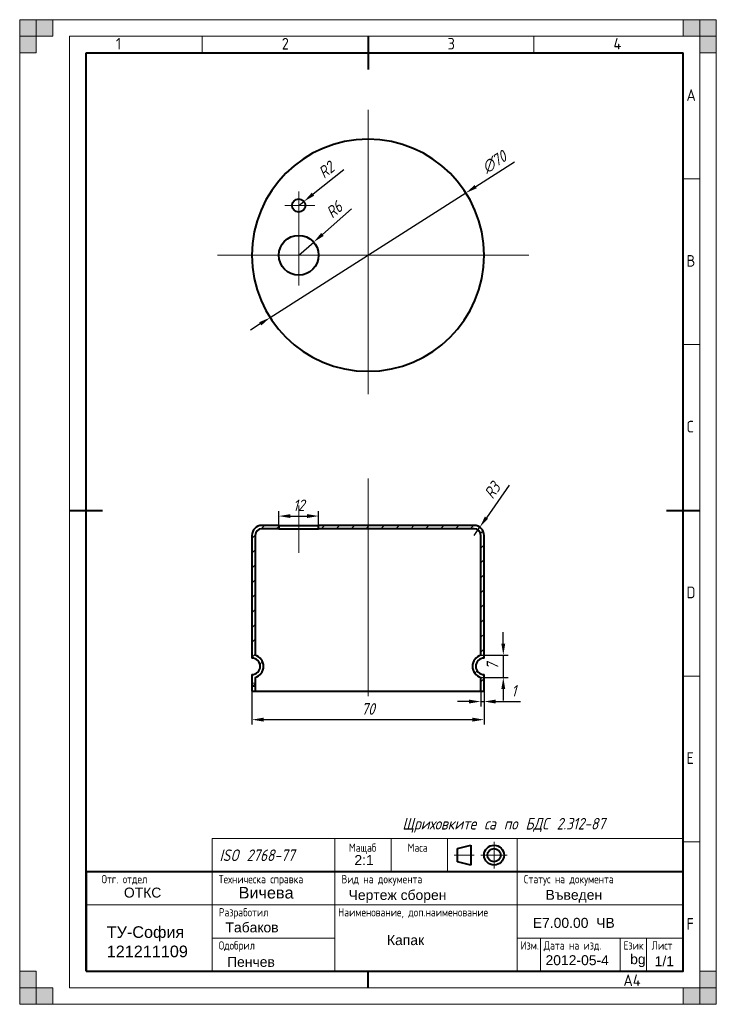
# Model space of a CAD drawing. Extents: x 0 to 210, y 0 to 297.
import ezdxf
from ezdxf.enums import TextEntityAlignment as Align
from ezdxf.lldxf.tags import DXFTag

# ---------------------------------------------------------------- set-up
doc = ezdxf.new("R2010")
doc.units = 0
for name, color, linetype, lineweight in [('AxisLine', 6, 'CENTER', 20), ('Hatch', 3, 'Continuous', 20), ('Text35', 3, 'Continuous', 35), ('ThickLine', 5, 'Continuous', 40), ('ThinLine', 1, 'Continuous', 20)]:
    doc.layers.add(name, color=color, linetype=linetype, lineweight=lineweight)
doc.styles.add('COMPLEXC', font='COMPLEXC.SHX')
doc.styles.add('ISO Proportional', font='isocp.shx')
doc.styles.get("Standard").update_dxf_attribs({"font": 'simplexc.shx', "width": 0.8, "oblique": 15})
doc.styles.add('WFTEXTn', font='simplexc.shx', dxfattribs={"width": 0.8})
tags = doc.linetypes.add('CENTER', pattern=[50.8, 31.75, -6.35, 6.35, -6.35]).pattern_tags.tags
tags[10:11] = [DXFTag(74, 4), DXFTag(75, 0), DXFTag(340, '0'), DXFTag(46, 1.0), DXFTag(50, 0.0), DXFTag(44, 0.0), DXFTag(45, 0.0)]
tags[8:9] = [DXFTag(74, 4), DXFTag(75, 0), DXFTag(340, '0'), DXFTag(46, 1.0), DXFTag(50, 0.0), DXFTag(44, 0.0), DXFTag(45, 0.0)]
tags[6:7] = [DXFTag(74, 4), DXFTag(75, 0), DXFTag(340, '0'), DXFTag(46, 1.0), DXFTag(50, 0.0), DXFTag(44, 0.0), DXFTag(45, 0.0)]
tags[4:5] = [DXFTag(74, 4), DXFTag(75, 0), DXFTag(340, '0'), DXFTag(46, 1.0), DXFTag(50, 0.0), DXFTag(44, 0.0), DXFTag(45, 0.0)]
doc.dimstyles.get("Standard").update_dxf_attribs({"dimtxt": 3.5, "dimasz": 3.5, "dimexe": 1.5, "dimexo": 0, "dimgap": 1.5, "dimtad": 1, "dimdsep": 46, "dimtxsty": 'Standard', "dimcen": -1.5, "dimdle": 1.25, "dimadec": 0, "dimazin": 0, "dimtfac": 0.75, "dimtdec": 1, "dimtmove": 0, "dimatfit": 3, "dimfxl": 1, "dimtolj": 1, "dimarcsym": 0})
doc.dimstyles.new('STANDARD$3', dxfattribs={"dimtxt": 3.5, "dimasz": 3.5, "dimexe": 1.5, "dimexo": 0, "dimgap": 1.5, "dimtad": 1, "dimdsep": 46, "dimtxsty": 'Standard', "dimcen": -1.5, "dimdle": 1.25, "dimadec": 0, "dimazin": 0, "dimtfac": 0.75, "dimtdec": 1, "dimtmove": 0, "dimatfit": 0, "dimfxl": 1, "dimtolj": 1, "dimarcsym": 0})

# ---------------------------------------------------------------- blocks, each defined once
blk = doc.blocks.new('*D6')
at = {"layer": 'AxisLine', "color": 0, "linetype": 'Continuous', "lineweight": -2, "ltscale": 0.2, "transparency": 16777216}
for p, q in [((137.47, 246.64), (149.21, 254.12)), ((75.48, 207.14), (134.52, 244.76)), ((72.53, 205.26), (69.58, 203.38))]:
    blk.add_line(p, q, dxfattribs=at)
at = {"layer": 'AxisLine', "color": 0, "linetype": 'Continuous', "ltscale": 0.2, "transparency": 16777216}
for points in [[(137.15, 247.13), (137.78, 246.14), (134.52, 244.76)], [(72.22, 205.75), (72.85, 204.77), (75.48, 207.14)]]:
    blk.add_solid(points, dxfattribs=at)
at = {"layer": 'DEFPOINTS', "color": 0, "linetype": 'Continuous', "ltscale": 0.2, "transparency": 16777216}
for p in [(134.52, 244.76), (75.48, 207.14)]:
    blk.add_point(p, dxfattribs=at)
at = {"layer": 'AxisLine', "color": 0, "linetype": 'Continuous', "ltscale": 0.2, "transparency": 16777216, "insert": (143.07, 254.06), "char_height": 3.5, "attachment_point": 5, "rotation": 32.5061}
blk.add_mtext('\\A1;∅70', dxfattribs=at)
blk = doc.blocks.new('*D7')
at = {"layer": 'AxisLine', "color": 0, "linetype": 'Continuous', "lineweight": -2, "ltscale": 0.2, "transparency": 16777216}
for p, q in [((70, 94.44), (70, 84.36)), ((140, 94.44), (140, 84.36)), ((73.5, 85.86), (136.5, 85.86))]:
    blk.add_line(p, q, dxfattribs=at)
at = {"layer": 'AxisLine', "color": 0, "linetype": 'Continuous', "ltscale": 0.2, "transparency": 16777216}
for points in [[(73.5, 86.45), (73.5, 85.28), (70, 85.86)], [(136.5, 86.45), (136.5, 85.28), (140, 85.86)]]:
    blk.add_solid(points, dxfattribs=at)
at = {"layer": 'DEFPOINTS', "color": 0, "linetype": 'Continuous', "ltscale": 0.2, "transparency": 16777216}
for p in [(70, 94.44), (140, 94.44), (140, 85.86)]:
    blk.add_point(p, dxfattribs=at)
at = {"layer": 'AxisLine', "color": 0, "linetype": 'Continuous', "ltscale": 0.2, "transparency": 16777216, "insert": (105, 89.11), "char_height": 3.5, "attachment_point": 5}
blk.add_mtext('\\A1;70', dxfattribs=at)
blk = doc.blocks.new('*D8')
at = {"layer": 'AxisLine', "color": 0, "linetype": 'Continuous', "lineweight": -2, "ltscale": 0.2, "transparency": 16777216}
for p, q in [((78.12, 143.44), (78.12, 148.77)), ((90.12, 143.44), (90.12, 148.77)), ((81.62, 147.27), (86.62, 147.27))]:
    blk.add_line(p, q, dxfattribs=at)
at = {"layer": 'AxisLine', "color": 0, "linetype": 'Continuous', "ltscale": 0.2, "transparency": 16777216}
for points in [[(81.62, 147.86), (81.62, 146.69), (78.12, 147.27)], [(86.62, 147.86), (86.62, 146.69), (90.12, 147.27)]]:
    blk.add_solid(points, dxfattribs=at)
at = {"layer": 'DEFPOINTS', "color": 0, "linetype": 'Continuous', "ltscale": 0.2, "transparency": 16777216}
for p in [(90.12, 147.27), (78.12, 143.44), (90.12, 143.44)]:
    blk.add_point(p, dxfattribs=at)
at = {"layer": 'AxisLine', "color": 0, "linetype": 'Continuous', "ltscale": 0.2, "transparency": 16777216, "insert": (84.12, 150.52), "char_height": 3.5, "attachment_point": 5}
blk.add_mtext('\\A1;12', dxfattribs=at)
blk = doc.blocks.new('*D9')
at = {"layer": 'AxisLine', "color": 0, "linetype": 'Continuous', "lineweight": -2, "ltscale": 0.2, "transparency": 16777216}
for p, q in [((97.68, 251.67), (88.43, 244.36)), ((84.12, 240.95), (85.69, 242.19))]:
    blk.add_line(p, q, dxfattribs=at)
at = {"layer": 'AxisLine', "color": 0, "linetype": 'Continuous', "ltscale": 0.2, "transparency": 16777216}
blk.add_solid([(88.07, 244.82), (88.79, 243.9), (85.69, 242.19)], dxfattribs=at)
at = {"layer": 'DEFPOINTS', "color": 0, "linetype": 'Continuous', "ltscale": 0.2, "transparency": 16777216}
for p in [(84.12, 240.95), (85.69, 242.19)]:
    blk.add_point(p, dxfattribs=at)
at = {"layer": 'AxisLine', "color": 0, "linetype": 'Continuous', "ltscale": 0.2, "transparency": 16777216, "insert": (92.41, 251.65), "char_height": 3.5, "attachment_point": 5, "rotation": 38.3414}
blk.add_mtext('\\A1;R2', dxfattribs=at)
blk = doc.blocks.new('*D10')
at = {"layer": 'AxisLine', "color": 0, "linetype": 'Continuous', "lineweight": -2, "ltscale": 0.2, "transparency": 16777216}
for p, q in [((100.05, 239.94), (91.25, 232.22)), ((84.12, 225.95), (88.63, 229.91))]:
    blk.add_line(p, q, dxfattribs=at)
at = {"layer": 'AxisLine', "color": 0, "linetype": 'Continuous', "ltscale": 0.2, "transparency": 16777216}
blk.add_solid([(90.87, 232.66), (91.64, 231.78), (88.63, 229.91)], dxfattribs=at)
at = {"layer": 'DEFPOINTS', "color": 0, "linetype": 'Continuous', "ltscale": 0.2, "transparency": 16777216}
for p in [(88.63, 229.91), (84.12, 225.95)]:
    blk.add_point(p, dxfattribs=at)
at = {"layer": 'AxisLine', "color": 0, "linetype": 'Continuous', "ltscale": 0.2, "transparency": 16777216, "insert": (94.82, 239.68), "char_height": 3.5, "attachment_point": 5, "rotation": 41.3085}
blk.add_mtext('\\A1;R6', dxfattribs=at)
blk = doc.blocks.new('*D11')
at = {"layer": 'AxisLine', "color": 0, "linetype": 'Continuous', "lineweight": -2, "ltscale": 0.2, "transparency": 16777216}
for p, q in [((145.79, 108.8), (145.79, 112.3)), ((138.81, 105.3), (147.29, 105.3)), ((145.79, 105.3), (145.79, 98.6)), ((138.88, 98.6), (147.29, 98.6)), ((145.79, 95.1), (145.79, 91.6))]:
    blk.add_line(p, q, dxfattribs=at)
at = {"layer": 'AxisLine', "color": 0, "linetype": 'Continuous', "ltscale": 0.2, "transparency": 16777216}
for points in [[(145.2, 108.8), (146.37, 108.8), (145.79, 105.3)], [(145.2, 95.1), (146.37, 95.1), (145.79, 98.6)]]:
    blk.add_solid(points, dxfattribs=at)
at = {"layer": 'DEFPOINTS', "color": 0, "linetype": 'Continuous', "ltscale": 0.2, "transparency": 16777216}
for p in [(138.81, 105.3), (138.88, 98.6), (145.79, 98.6)]:
    blk.add_point(p, dxfattribs=at)
at = {"layer": 'AxisLine', "color": 0, "linetype": 'Continuous', "ltscale": 0.2, "transparency": 16777216, "insert": (142.54, 101.95), "char_height": 3.5, "attachment_point": 5, "rotation": 90}
blk.add_mtext('\\A1;7', dxfattribs=at)
blk = doc.blocks.new('*D12')
at = {"layer": 'AxisLine', "color": 0, "linetype": 'Continuous', "lineweight": -2, "ltscale": 0.2, "transparency": 16777216}
for p, q in [((147.55, 156.61), (140.71, 146.78)), ((137, 141.44), (138.71, 143.91))]:
    blk.add_line(p, q, dxfattribs=at)
at = {"layer": 'AxisLine', "color": 0, "linetype": 'Continuous', "ltscale": 0.2, "transparency": 16777216}
blk.add_solid([(140.23, 147.11), (141.19, 146.45), (138.71, 143.91)], dxfattribs=at)
at = {"layer": 'DEFPOINTS', "color": 0, "linetype": 'Continuous', "ltscale": 0.2, "transparency": 16777216}
for p in [(138.71, 143.91), (137, 141.44)]:
    blk.add_point(p, dxfattribs=at)
at = {"layer": 'AxisLine', "color": 0, "linetype": 'Continuous', "ltscale": 0.2, "transparency": 16777216, "insert": (142.46, 154.98), "char_height": 3.5, "attachment_point": 5, "rotation": 55.1786}
blk.add_mtext('\\A1;R3', dxfattribs=at)
blk = doc.blocks.new('*D13')
at = {"layer": 'AxisLine', "color": 0, "linetype": 'Continuous', "lineweight": -2, "ltscale": 0.2, "transparency": 16777216}
for p, q in [((138.97, 95.32), (138.97, 89.83)), ((139.99, 95.32), (139.99, 89.83)), ((135.47, 91.33), (131.97, 91.33)), ((138.97, 91.33), (139.99, 91.33)), ((143.49, 91.33), (150.93, 91.33))]:
    blk.add_line(p, q, dxfattribs=at)
at = {"layer": 'AxisLine', "color": 0, "linetype": 'Continuous', "ltscale": 0.2, "transparency": 16777216}
for points in [[(135.47, 91.91), (135.47, 90.74), (138.97, 91.33)], [(143.49, 91.91), (143.49, 90.74), (139.99, 91.33)]]:
    blk.add_solid(points, dxfattribs=at)
at = {"layer": 'DEFPOINTS', "color": 0, "linetype": 'Continuous', "ltscale": 0.2, "transparency": 16777216}
for p in [(138.97, 95.32), (139.99, 95.32), (139.99, 91.33)]:
    blk.add_point(p, dxfattribs=at)
at = {"layer": 'AxisLine', "color": 0, "linetype": 'Continuous', "ltscale": 0.2, "transparency": 16777216, "insert": (148.96, 94.58), "char_height": 3.5, "attachment_point": 5}
blk.add_mtext('\\A1;1', dxfattribs=at)

msp = doc.modelspace()

# ---------------------------------------------------------------- hatches: boundary and pattern name
at = {"layer": 'Hatch'}
h = msp.add_hatch(dxfattribs=at)
h.set_pattern_fill('ANSI31', color=256, angle=270, style=0)
h.set_pattern_definition([(225, (323.6483, 187.6697), (-2.245064, 2.245064), [])])
edge = h.paths.add_edge_path(flags=0)
edge.add_line((70.969, 94.499), (69.969, 94.499))
edge.add_line((69.969, 94.499), (69.969, 99.499))
edge.add_arc((69.969, 101.999), 2.5, 270, 450)
edge.add_line((69.969, 104.499), (69.969, 141.499))
edge.add_arc((72.969, 141.499), 3, 90, 180, ccw=False)
edge.add_line((72.969, 144.499), (78.087, 144.499))
edge.add_line((78.087, 144.499), (78.087, 143.499))
edge.add_line((78.087, 143.499), (72.969, 143.499))
edge.add_arc((72.969, 141.499), 2, 90, 180)
edge.add_line((70.969, 141.499), (70.969, 105.353))
edge.add_arc((69.969, 101.999), 3.5, -73.39845, 73.39845, ccw=False)
edge.add_line((70.969, 98.645), (70.969, 94.499))
h = msp.add_hatch(dxfattribs=at)
h.set_pattern_fill('ANSI31', color=256, angle=270, style=0)
h.set_pattern_definition([(225, (323.6796, 187.6135), (-2.245064, 2.245064), [])])
edge = h.paths.add_edge_path(flags=0)
edge.add_line((140, 94.443), (139, 94.443))
edge.add_line((139, 94.443), (139, 98.588))
edge.add_arc((140, 101.943), 3.5, 106.60155, 253.39845, ccw=False)
edge.add_line((139, 105.297), (139, 141.443))
edge.add_arc((137, 141.443), 2, 0, 90)
edge.add_line((137, 143.443), (90.119, 143.443))
edge.add_line((90.119, 143.443), (90.119, 144.443))
edge.add_line((90.119, 144.443), (137, 144.443))
edge.add_arc((137, 141.443), 3, 0, 90, ccw=False)
edge.add_line((140, 141.443), (140, 104.443))
edge.add_arc((140, 101.943), 2.5, 90, 270)
edge.add_line((140, 99.443), (140, 94.443))
at = {"layer": 'ThinLine'}
for points in [[(0, 297), (5, 297), (5, 287), (0, 287)], [(0, 292), (10, 292), (10, 297), (0, 297)], [(210, 297), (210, 292), (200, 292), (200, 297)], [(205, 297), (205, 287), (210, 287), (210, 297)], [(5, 0), (5, 10), (0, 10), (0, 0)], [(210, 0), (205, 0), (205, 10), (210, 10)], [(0, 0), (0, 5), (10, 5), (10, 0)], [(210, 5), (200, 5), (200, 0), (210, 0)]]:
    msp.add_hatch(color=256, dxfattribs=at).paths.add_polyline_path(points)

# ---------------------------------------------------------------- linework, layer by layer
at = {"layer": 'AxisLine', "ltscale": 0.2}
for p, q in [((105, 184.046), (105, 269.858)), ((84.119, 245.217), (84.119, 216.84)), ((79.943, 240.947), (88.953, 240.947)), ((153.531, 225.947), (59.635, 225.947)), ((105, 92.948), (105, 158.614)), ((84.119, 150.474), (84.119, 136.217))]:
    msp.add_line(p, q, dxfattribs=at)
at = {"layer": 'AxisLine', "linetype": 'Continuous', "ltscale": 0.2}
for p, q in [((71, 98.588), (71, 98.588)), ((71, 98.588), (71, 98.588)), ((71, 98.588), (71, 98.588)), ((71, 98.588), (71, 98.588)), ((71, 98.588), (71, 98.588)), ((71, 98.588), (71, 98.588)), ((71, 98.588), (71, 98.588)), ((70.024, 95.861), (71.018, 95.861)), ((70.045, 96.895), (71.039, 96.895)), ((71, 96.578), (71, 96.578)), ((71, 96.578), (71, 96.578)), ((71, 96.578), (71, 96.578))]:
    msp.add_line(p, q, dxfattribs=at)
at = {"layer": 'ThickLine'}
for p, q in [((105, 292), (105, 282)), ((20, 10), (20, 287)), ((20, 287), (200, 287)), ((200, 10), (200, 287)), ((15, 149), (25, 149)), ((195, 149), (205, 149)), ((78.119, 144.443), (73, 144.443)), ((78.119, 143.443), (73, 143.443)), ((78.119, 144.443), (78.119, 143.443)), ((78.119, 144.443), (90.119, 144.443)), ((78.119, 143.443), (90.119, 143.443)), ((137, 144.443), (90.119, 144.443)), ((90.119, 143.443), (90.119, 144.443)), ((137, 143.443), (90.119, 143.443)), ((70, 141.443), (70, 104.443)), ((71, 141.443), (71, 105.297)), ((139, 105.297), (139, 141.443)), ((140, 104.443), (140, 141.443)), ((70, 99.443), (70, 94.443)), ((71, 98.588), (71, 94.443)), ((139, 94.443), (139, 98.588)), ((140, 94.443), (140, 99.443)), ((70, 94.443), (71, 94.443)), ((71, 94.443), (139, 94.443)), ((139, 94.443), (140, 94.443)), ((132, 47), (136, 48)), ((136, 48), (136, 42)), ((132, 43), (132, 47)), ((136, 42), (132, 43)), ((105, 5), (105, 10))]:
    msp.add_line(p, q, dxfattribs=at)
msp.add_lwpolyline([(20, 10), (200, 10), (200, 40), (20, 40)], close=True, dxfattribs=at)
at = {"layer": 'ThickLine', "extrusion": (0, 0, -1)}
msp.add_circle((-105, 225.947), 35, dxfattribs=at)
at = {"layer": 'ThickLine'}
for centre, radius in [((84.119, 240.947), 2), ((84.119, 225.947), 6), ((143, 45), 3), ((143, 45), 2)]:
    msp.add_circle(centre, radius, dxfattribs=at)
for centre, radius, start, end in [((73, 141.443), 3, 90, 180), ((73, 141.443), 2, 90, 180), ((137, 141.443), 3, 0, 90), ((137, 141.443), 2, 0, 90), ((70, 101.943), 2.5, 270, 90), ((70, 101.943), 3.5, 286.60155, 73.39845), ((140, 101.943), 3.5, 106.60155, 253.39845), ((140, 101.943), 2.5, 90, 270)]:
    msp.add_arc(centre, radius, start, end, dxfattribs=at)
at = {"layer": 'ThinLine'}
for p, q in [((210, 297), (0, 297)), ((0, 297), (0, 0)), ((210, 297), (210, 0)), ((205, 292), (15, 292)), ((15, 292), (15, 5)), ((55, 292), (55, 287)), ((155, 292), (155, 287)), ((205, 292), (205, 5)), ((200, 249), (205, 249)), ((200, 199), (205, 199)), ((200, 99), (205, 99)), ((95.002, 40), (95.002, 50)), ((112.002, 40), (112.002, 50)), ((129.002, 40), (129.002, 50)), ((143, 41), (143, 49)), ((150.002, 40), (150.002, 50)), ((200, 49), (205, 49)), ((131, 45), (137, 45)), ((139, 45), (147, 45)), ((58.002, 10), (58.002, 40)), ((95.002, 10), (95.002, 40)), ((150.002, 10), (150.002, 40)), ((20, 30), (200, 30)), ((58.002, 20), (95.002, 20)), ((150.018, 20), (200, 20)), ((157.002, 20), (157.002, 10)), ((181.002, 10.108), (181.002, 20)), ((189, 9.935), (189, 20)), ((15, 5), (205, 5)), ((0, 0), (210, 0))]:
    msp.add_line(p, q, dxfattribs=at)
for points in [[(0, 297), (5, 297), (5, 287), (0, 287)], [(0, 292), (10, 292), (10, 297), (0, 297)], [(58.002, 40), (200, 40), (200, 50), (58.002, 50)]]:
    msp.add_lwpolyline(points, close=True, dxfattribs=at)
at = {"layer": 'ThinLine', "ltscale": 0.5}
for points in [[(210, 297), (210, 292), (200, 292), (200, 297)], [(205, 297), (205, 287), (210, 287), (210, 297)], [(5, 0), (5, 10), (0, 10), (0, 0)], [(210, 0), (205, 0), (205, 10), (210, 10)], [(0, 0), (0, 5), (10, 5), (10, 0)], [(210, 5), (200, 5), (200, 0), (210, 0)]]:
    msp.add_lwpolyline(points, close=True, dxfattribs=at)

# ---------------------------------------------------------------- texts
at = {"layer": 'AxisLine', "linetype": 'Continuous', "ltscale": 0.2, "char_height": 3.5, "attachment_point": 1}
for s, insert, width in [('{\\Ftxt.shx|c204;Щриховките са по БДС 2.312-87}', (115.362, 56.225), 80.77069), ('{\\Ftxt.shx|c204;ISO 276\\Ftxt.shx|c0;8-77}', (60.237, 46.713), 35.57556)]:
    msp.add_mtext(s, dxfattribs=dict(at, insert=insert, width=width))
at = {"layer": 'AxisLine', "ltscale": 0.2, "attachment_point": 1, "style": 'COMPLEXC'}
for s, insert, char_height, width in [('{\\fArial|b0|i0|c204|p34;\\C7;2:1}', (100.916, 45.024), 3, 22.64646), ('{\\fArial|b0|i0|c204|p34;\\C0;ОТКС}', (31.414, 35.201), 3, 23.14667), ('{\\fArial|b0|i0|c204|p34;\\C7;Чертеж сборен }', (99.162, 34.473), 3, 38.18986), ('{\\fArial|b0|i0|c204|p34;\\C7;ТУ-София\\fArial|b0|i0|c0|p34; 1\\fArial|b0|i0|c204|p34;21211109}', (26.228, 23.54), 3.5, 30.92353), ('{\\fArial|b0|i0|c204|p34;\\C7;Капак}', (110.724, 20.863), 3, 30.42964), ('{\\fArial|b0|i0|c0|p34;\\C7;20\\fArial|b0|i0|c204|p34;12\\fArial|b0|i0|c0|p34;-0\\fArial|b0|i0|c204|p34;5\\fArial|b0|i0|c0|p34;-\\fArial|b0|i0|c204|p34;4}', (158.512, 14.808), 3, 32.16889)]:
    msp.add_mtext(s, dxfattribs=dict(at, insert=insert, char_height=char_height, width=width))
for s, insert, char_height in [('{\\fArial|b0|i0|c204|p34;\\C7;Вичева}', (65.992, 35.417), 3.5), ('{\\fArial|b0|i0|c204|p34;\\C7;Въведен}', (158.523, 34.518), 3), ('{\\fArial|b0|i0|c204|p34;\\C7;Табаков\\fArial|b0|i0|c0|p34; }', (62.033, 24.702), 3), ('{\\fArial|b0|i0|c204|p34;\\C7;Е7.00.00  ЧВ\\fArial|b0|i0|c0|p34;}', (154.677, 26.065), 3), ('{\\fArial|b0|i0|c0|p34;\\C7;bg}', (184.036, 15.115), 3), ('{\\fArial|b0|i0|c204|p34;\\C7;Пенчев}', (62.518, 14.303), 3), ('{\\fArial|b0|i0|c204|p34;\\C7;1/1}', (191.416, 14.5), 3)]:
    msp.add_mtext(s, dxfattribs=dict(at, insert=insert, char_height=char_height))
at = {"layer": 'Text35', "ltscale": 0.5, "style": 'ISO Proportional'}
for s, p in [('1', (29, 288)), ('2', (79, 288)), ('3', (129, 288)), ('4', (179, 288)), ('A', (201, 272.5)), ('B', (201, 222.5)), ('C', (201, 172.5)), ('D', (201, 122.5)), ('E', (201, 72.5)), ('F', (201, 22.5)), ('A4', (182, 5.5))]:
    msp.add_text(s, height=3.5, dxfattribs=at).set_placement(p)
at = {"layer": 'Text35', "style": 'WFTEXTn', "width": 0.8}
for s, p in [('Мащаб', (103.381, 46)), ('Маса', (119.952, 46)), ('Отг. отдел', (31.571, 36.5))]:
    msp.add_text(s, height=2.5, dxfattribs=at).set_placement(p, align=Align.CENTER)
for s, p in [('Техническа справка', (60, 36.5)), ('Вид на документа', (97, 36.5)), ('Статус на документа', (152, 36.5)), ('Разработил', (60, 26.5)), ('Наименование, доп.наименование', (96, 26.5)), ('Одобрил', (60, 16.5)), ('Изм.', (151, 16.5)), ('Дата на изд.', (157.998, 16.5)), ('Език', (182.017, 16.5)), ('Лист', (190.514, 16.5))]:
    msp.add_text(s, height=2.5, dxfattribs=at).set_placement(p)

# ---------------------------------------------------------------- dimensions: what is measured, and where the dimension line sits
at = {"layer": 'AxisLine', "linetype": 'Continuous', "ltscale": 0.2}
dim = msp.add_diameter_dim_2p(p1=(75.483, 207.138), p2=(134.517, 244.756), dimstyle='STANDARD$3', override={"dimtdec": 2}, dxfattribs=at)
dim.commit()
dim.dimension.update_dxf_attribs({"geometry": '*D6', "text_midpoint": (144.816, 251.319), "dimtype": 163})
for center, mpoint, picture, middle in [((84.119, 240.947), (85.687, 242.188), '*D9', (94.43, 249.102)), ((84.119, 225.947), (88.626, 229.908), '*D10', (96.965, 237.236)), ((137, 141.443), (138.713, 143.905), '*D12', (145.129, 153.129))]:
    dim = msp.add_radius_dim(center=center, mpoint=mpoint, dimstyle='Standard', override={"dimtdec": 2}, dxfattribs=at)
    dim.commit()
    dim.dimension.update_dxf_attribs({"geometry": picture, "text_midpoint": middle})
for base, p1, p2, picture, middle in [((90.119, 147.272), (78.119, 143.443), (90.119, 143.443), '*D8', (84.119, 150.522)), ((140, 85.863), (70, 94.443), (140, 94.443), '*D7', (105, 89.113))]:
    dim = msp.add_linear_dim(base=base, p1=p1, p2=p2, dimstyle='Standard', override={"dimtdec": 2}, dxfattribs=at)
    dim.commit()
    dim.dimension.update_dxf_attribs({"geometry": picture, "text_midpoint": middle})
dim = msp.add_linear_dim(base=(145.788, 98.599), p1=(138.811, 105.3), p2=(138.878, 98.599), angle=90, dimstyle='Standard', override={"dimdec": 0, "dimtdec": 2}, dxfattribs=at)
dim.commit()
dim.dimension.update_dxf_attribs({"geometry": '*D11', "text_midpoint": (145.788, 101.949), "dimtype": 160})
dim = msp.add_linear_dim(base=(139.989, 91.328), p1=(138.974, 95.325), p2=(139.989, 95.325), dimstyle='Standard', override={"dimtad": 3, "dimdec": 0, "dimtdec": 2}, dxfattribs=at)
dim.commit()
dim.dimension.update_dxf_attribs({"geometry": '*D13', "text_midpoint": (148.958, 91.328), "dimtype": 160})

doc.saveas('drawing.dxf')
